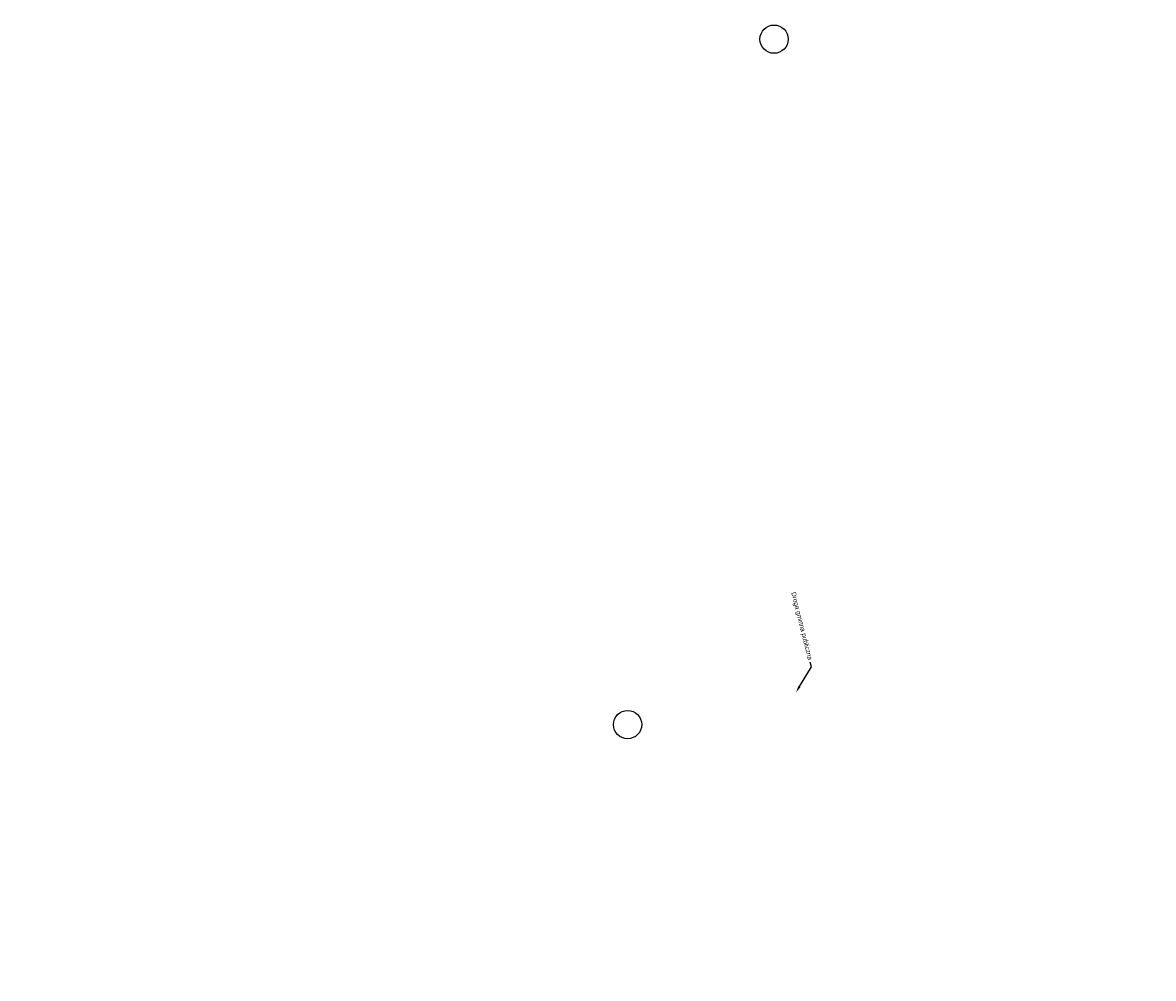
# Model space of a CAD drawing. Header units: millimetres. Extents: x 6504137 to 6515825, y 5737606 to 5784558.
# Tile 63 of 115: x 6512856 to 6513335, y 5760367 to 5760772. Entities that reach past the tile are written whole.
import ezdxf
from ezdxf import colors
from ezdxf.entities.mleader import LeaderData, LeaderLine
from ezdxf.math import Vec2, Vec3

# ---------------------------------------------------------------- set-up
doc = ezdxf.new("R2010")
doc.units = ezdxf.units.MM
for name, color, linetype in [('#Nr Działek', 6, 'Continuous'), ('_Kąt załomu', 7, 'Continuous'), ('_Opisy', 7, 'Continuous')]:
    doc.layers.add(name, color=color, linetype=linetype)
doc.styles.get("Standard").update_dxf_attribs({"font": 'ARIALN.TTF'})
doc.dimstyles.new('Kat załomu', dxfattribs={"dimtxt": 2.2, "dimasz": 5, "dimexe": 0.18, "dimexo": 0.0625, "dimtad": 0, "dimtih": 1, "dimtoh": 1, "dimdec": 4, "dimzin": 0, "dimdsep": 46, "dimtxsty": 'Standard', "dimcen": 0.9, "dimse1": 1, "dimse2": 1, "dimadec": 0, "dimazin": 0, "dimtfac": 1, "dimtdec": 4, "dimtofl": 0, "dimtmove": 0, "dimatfit": 3, "dimfxl": 1, "dimtolj": 1, "dimtzin": 0, "dimarcsym": 0})

# ---------------------------------------------------------------- blocks, each defined once
blk = doc.blocks.new('*D36')
at = {"layer": '_Kąt załomu', "color": 0, "lineweight": -2, "transparency": 16777216}
for start, end in [(15.8019, 77.7867), (297.241, 359.2576)]:
    blk.add_arc((6512550.21, 5763015.53), 21.59, start, end, dxfattribs=at)
at = {"layer": '_Kąt załomu', "color": 0, "transparency": 16777216}
for points in [[(6512554.69, 5763035.8), (6512554.86, 5763037.46), (6512549.8, 5763037.11)], [(6512560.38, 5762995.55), (6512559.8, 5762997.11), (6512555.41, 5762994.58)]]:
    blk.add_solid(points, dxfattribs=at)
at = {"layer": 'Defpoints', "color": 0, "transparency": 16777216}
for p in [(6512523.51, 5764422.88), (6512567.81, 5763028.02), (6512550.21, 5763015.53), (6513310.87, 5759951.21)]:
    blk.add_point(p, dxfattribs=at)
at = {"layer": '_Kąt załomu', "color": 0, "transparency": 16777216, "insert": (6512571.61, 5763018.35), "char_height": 2.2, "attachment_point": 5, "rotation": 276}
blk.add_mtext('\\A1;167°', dxfattribs=at)
blk = doc.blocks.new('*D37')
at = {"layer": '_Kąt załomu', "color": 0, "lineweight": -2, "transparency": 16777216}
for start, end in [(11.0255, 91.3072), (274.5661, 354.7857)]:
    blk.add_arc((6513310.87, 5759951.21), 22.72, start, end, dxfattribs=at)
at = {"layer": '_Kąt załomu', "color": 0, "transparency": 16777216}
for points in [[(6513310.46, 5759973.1), (6513310.24, 5759974.75), (6513305.4, 5759973.26)], [(6513312.66, 5759927.73), (6513312.71, 5759929.39), (6513307.68, 5759928.71)]]:
    blk.add_solid(points, dxfattribs=at)
at = {"layer": 'Defpoints', "color": 0, "transparency": 16777216}
for p in [(6512550.21, 5763015.53), (6513310.87, 5759951.21), (6513330.4, 5759939.6), (6513238.18, 5759438.35)]:
    blk.add_point(p, dxfattribs=at)
at = {"layer": '_Kąt załomu', "color": 0, "transparency": 16777216, "insert": (6513333.56, 5759952.37), "char_height": 2.2, "attachment_point": 5, "rotation": 276}
blk.add_mtext('\\A1;202°', dxfattribs=at)

msp = doc.modelspace()

# ---------------------------------------------------------------- linework, layer by layer
at = {"layer": '#Nr Działek'}
for centre in [(6513174.43184, 5760765.04236), (6513112.31, 5760474.38)]:
    msp.add_circle(centre, 6, dxfattribs=at)

# ---------------------------------------------------------------- leaders
at = {"layer": '_Opisy'}
ml = msp.add_multileader_mtext('Standard', dxfattribs=at)
ml.set_content('Droga gminna publiczna', color=7)
ml.set_leader_properties(color=7, linetype='Continuous', lineweight=-1)
ml.build(insert=Vec2(0, 0))
ml.multileader.update_dxf_attribs({"dogleg_length": 2, "arrow_head_size": 3})
ctx = ml.context
ctx.base_point, ctx.char_height, ctx.arrow_head_size, ctx.landing_gap_size, ctx.plane_origin, ctx.plane_x_axis, ctx.plane_y_axis = Vec3(6513183.40472, 5760526.48597), 2, 3, 1, Vec3(6513183.66911, 5760487.94038), Vec3(0.241106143, -0.970498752), Vec3(0.970498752, 0.241106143)
ctx.text_align_type, ctx.attachment_type = 2, 2
notes = []
notes.append((ctx, [(0, (1, 1, 0), (6513190.26062, 5760498.88964), (-0.241106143, 0.970498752), 2, [(0, [(6513183.66911, 5760487.94038)], 0, [])])]))
ctx.mtext.insert, ctx.mtext.text_direction, ctx.mtext.rotation, ctx.mtext.alignment, ctx.mtext.flow_direction = Vec3(6513190.79312, 5760502.11313), Vec3(0.241106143, -0.970498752), 4.955894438, 3, 5
ctx.mtext.has_bg_fill, ctx.mtext.bg_color, ctx.mtext.bg_scale_factor, ctx.mtext.bg_transparency, ctx.mtext.use_window_bg_color = 1, -1027028792, 1.5, 0, 1
for ctx, leaders in notes:
    for number, flags, end, landing, length, lines in leaders:
        leader = LeaderData()
        leader.index, (leader.has_last_leader_line, leader.has_dogleg_vector, leader.attachment_direction) = number, flags
        leader.last_leader_point, leader.dogleg_vector, leader.dogleg_length = Vec3(end), Vec3(landing), length
        for number, points, colour, breaks in lines:
            line = LeaderLine()
            line.index, line.vertices, line.color, line.breaks = number, Vec3.list(points), colors.encode_raw_color(colour), breaks
            leader.lines.append(line)
        ctx.leaders.append(leader)

# ---------------------------------------------------------------- next in the draw order: dimensions: what is measured, and where the dimension line sits
at = {"layer": '_Kąt załomu'}
for base, center, p1, p2, picture, middle in [((6512567.81123, 5763028.02479), (6512550.208, 5763015.528), (6512523.51, 5764422.884), (6513310.872, 5759951.209), '*D36', (6512571.61067, 5763018.35098)), ((6513330.40303, 5759939.59784), (6513310.872, 5759951.209), (6512550.208, 5763015.528), (6513238.178, 5759438.352), '*D37', (6513333.56396, 5759952.37309))]:
    dim = msp.add_angular_dim_3p(base=base, center=center, p1=p1, p2=p2, dimstyle='Kat załomu', dxfattribs=at)
    dim.commit()
    dim.dimension.update_dxf_attribs({"geometry": picture, "text_midpoint": middle, "text_rotation": 276})

doc.saveas('drawing.dxf')
